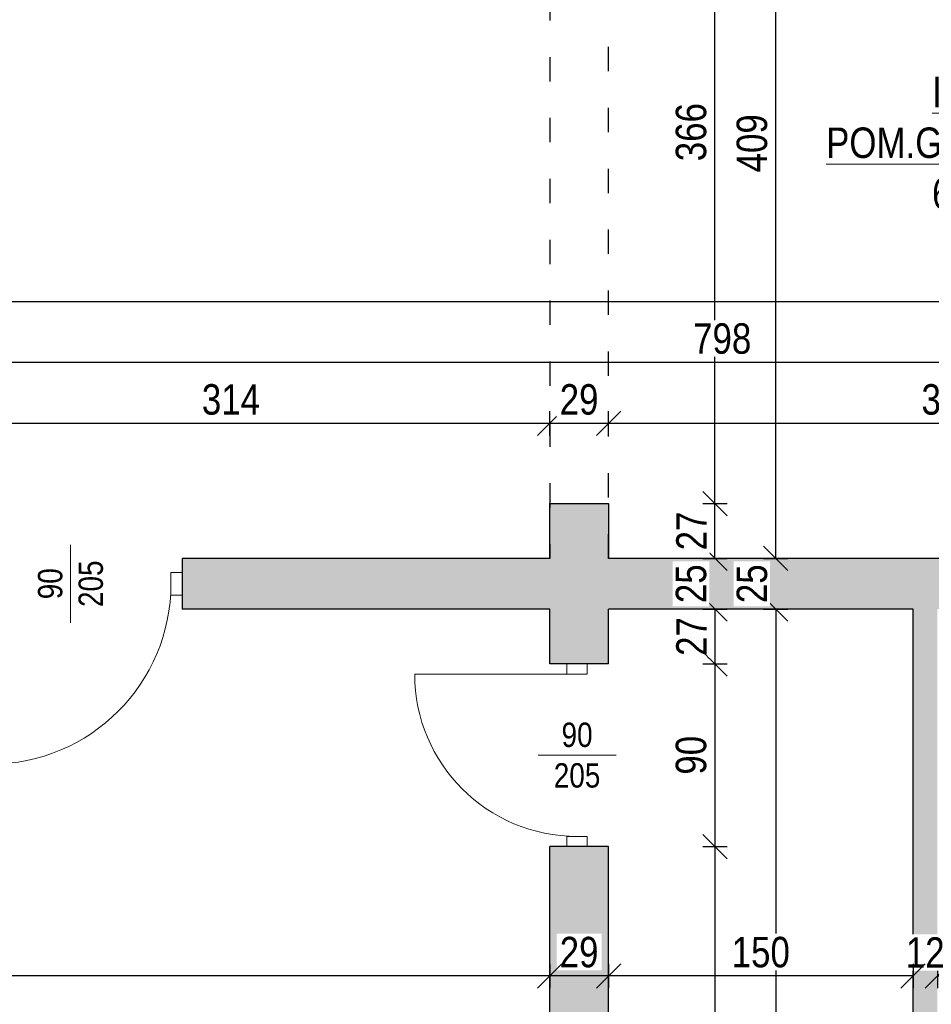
# Model space of a CAD drawing. Header units: millimetres. Extents: x 17147 to 52214, y -18116 to -4632.
# Tile 112 of 186: x 34657 to 35107, y -8692 to -8207. Entities that reach past the tile are written whole.
import ezdxf

# ---------------------------------------------------------------- set-up
doc = ezdxf.new("R2010")
doc.units = ezdxf.units.MM
doc.linetypes.add('ACAD_ISO03W100', pattern=[30, 12, -18])
doc.layers.get('Defpoints').update_dxf_attribs({"color": 6})
for name, color, linetype, lineweight in [('A-opis', 130, 'Continuous', 9), ('A-wymiar', 177, 'Continuous', 0), ('A_DRZWI-OKNA', 4, 'Continuous', 13), ('A_SCIANA_ISTN', 253, 'Continuous', 25)]:
    doc.layers.add(name, color=color, linetype=linetype, lineweight=lineweight)
doc.layers.add('S_KRESKOWANIE_SC_ISTN', color=7, linetype='Continuous', lineweight=0, true_color=0x878787)
doc.styles.get("Standard").update_dxf_attribs({"font": 'ARIALN.TTF'})
doc.styles.add('wymiary', font='ARIALN.TTF')
doc.dimstyles.new('anka', dxfattribs={"dimtxt": 15, "dimasz": 12, "dimexe": 6, "dimexo": 0.0625, "dimgap": 4, "dimtad": 1, "dimdec": 0, "dimzin": 0, "dimdsep": 46, "dimtxsty": 'wymiary', "dimblk": 'OBLIQUE', "dimcen": 0.09, "dimclrt": 7, "dimadec": 0, "dimazin": 0, "dimtfac": 1, "dimtdec": 0, "dimtix": 1, "dimtofl": 0, "dimtmove": 0, "dimatfit": 3, "dimldrblk": 'OBLIQUE', "dimfxl": 6, "dimfxlon": 1, "dimtfill": 1, "dimtolj": 1, "dimtzin": 0, "dimarcsym": 0})

# ---------------------------------------------------------------- blocks, each defined once
blk = doc.blocks.new('drzwi 800')
at = {"layer": 'A_DRZWI-OKNA'}
blk.add_line((110028.2, -38030.87), (110028.2, -37950.87), dxfattribs=at)
for points in [[(110023.2, -38035.87), (110028.2, -38035.87), (110028.2, -38025.87), (110023.2, -38025.87)], [(110108.2, -38035.87), (110113.2, -38035.87), (110113.2, -38025.87), (110108.2, -38025.87)]]:
    blk.add_lwpolyline(points, close=True, dxfattribs=at)
blk.add_arc((110028.2, -38030.87), 80, 0, 90, dxfattribs=at)
blk = doc.blocks.new('_OBLIQUE')
at = {"color": 0, "linetype": 'ByBlock'}
blk.add_line((-0.5, -0.5), (0.5, 0.5), dxfattribs=at)
blk = doc.blocks.new('*D133')
at = {"layer": 'A-wymiar', "color": 0, "lineweight": -2, "transparency": 16777216}
for p, q in [((34993.91, -8497.45), (35005.91, -8497.45)), ((34999.91, -8497.45), (34999.91, -8524.45)), ((34993.91, -8524.45), (35005.91, -8524.45))]:
    blk.add_line(p, q, dxfattribs=at)
at = {"layer": 'Defpoints', "color": 0, "transparency": 16777216}
for p in [(34970.56, -8497.45), (34970.56, -8524.45), (34999.91, -8524.45)]:
    blk.add_point(p, dxfattribs=at)
at = {"layer": 'A-wymiar', "color": 0, "lineweight": -2, "transparency": 16777216, "xscale": 12, "yscale": 12, "zscale": 12}
for p, rotation in [((34999.91, -8497.45), 90), ((34999.91, -8524.45), 270)]:
    blk.add_blockref('_OBLIQUE', p, dxfattribs=dict(at, rotation=rotation))
at = {"layer": 'A-wymiar', "color": 7, "transparency": 16777216, "insert": (34988.38, -8510.95), "char_height": 15, "attachment_point": 5, "rotation": 90, "style": 'wymiary', "bg_fill": 3, "box_fill_scale": 1.1, "bg_fill_color": 256, "bg_fill_true_color": 13158600, "bg_fill_transparency": 0}
blk.add_mtext('\\A1;27', dxfattribs=at)
blk = doc.blocks.new('*D134')
at = {"layer": 'A-wymiar', "color": 0, "lineweight": -2, "transparency": 16777216}
for p, q in [((34993.91, -8524.45), (35005.91, -8524.45)), ((34999.91, -8524.45), (34999.91, -8614.45)), ((34993.91, -8614.45), (35005.91, -8614.45))]:
    blk.add_line(p, q, dxfattribs=at)
at = {"layer": 'Defpoints', "color": 0, "transparency": 16777216}
for p in [(34970.56, -8524.45), (34970.56, -8614.45), (34999.91, -8614.45)]:
    blk.add_point(p, dxfattribs=at)
at = {"layer": 'A-wymiar', "color": 0, "lineweight": -2, "transparency": 16777216, "xscale": 12, "yscale": 12, "zscale": 12}
for p, rotation in [((34999.91, -8524.45), 90), ((34999.91, -8614.45), 270)]:
    blk.add_blockref('_OBLIQUE', p, dxfattribs=dict(at, rotation=rotation))
at = {"layer": 'A-wymiar', "color": 7, "transparency": 16777216, "insert": (34988.25, -8569.45), "char_height": 15, "attachment_point": 5, "rotation": 90, "style": 'wymiary', "bg_fill": 3, "box_fill_scale": 1.1, "bg_fill_color": 256, "bg_fill_true_color": 13158600, "bg_fill_transparency": 0}
blk.add_mtext('\\A1;90', dxfattribs=at)
blk = doc.blocks.new('*D135')
at = {"layer": 'A-wymiar', "color": 0, "lineweight": -2, "transparency": 16777216}
for p, q in [((34993.91, -8614.45), (35005.91, -8614.45)), ((34999.91, -8614.45), (34999.91, -8972.45)), ((34993.91, -8972.45), (35005.91, -8972.45))]:
    blk.add_line(p, q, dxfattribs=at)
at = {"layer": 'Defpoints', "color": 0, "transparency": 16777216}
for p in [(34970.56, -8614.45), (34970.56, -8972.45), (34999.91, -8972.45)]:
    blk.add_point(p, dxfattribs=at)
at = {"layer": 'A-wymiar', "color": 0, "lineweight": -2, "transparency": 16777216, "xscale": 12, "yscale": 12, "zscale": 12}
for p, rotation in [((34999.91, -8614.45), 90), ((34999.91, -8972.45), 270)]:
    blk.add_blockref('_OBLIQUE', p, dxfattribs=dict(at, rotation=rotation))
at = {"layer": 'A-wymiar', "color": 7, "transparency": 16777216, "insert": (34988.25, -8793.45), "char_height": 15, "attachment_point": 5, "rotation": 90, "style": 'wymiary', "bg_fill": 3, "box_fill_scale": 1.1, "bg_fill_color": 256, "bg_fill_true_color": 13158600, "bg_fill_transparency": 0}
blk.add_mtext('\\A1;358', dxfattribs=at)
blk = doc.blocks.new('*D332')
at = {"layer": 'A-wymiar', "color": 0, "lineweight": -2, "transparency": 16777216}
for p, q in [((35023.91, -8497.45), (35035.91, -8497.45)), ((35029.91, -8497.45), (35029.91, -8972.45)), ((35023.91, -8972.45), (35035.91, -8972.45))]:
    blk.add_line(p, q, dxfattribs=at)
at = {"layer": 'Defpoints', "color": 0, "transparency": 16777216}
for p in [(34947.54, -8497.45), (34947.54, -8972.45), (35029.91, -8972.45)]:
    blk.add_point(p, dxfattribs=at)
at = {"layer": 'A-wymiar', "color": 0, "lineweight": -2, "transparency": 16777216, "xscale": 12, "yscale": 12, "zscale": 12}
for p, rotation in [((35029.91, -8497.45), 90), ((35029.91, -8972.45), 270)]:
    blk.add_blockref('_OBLIQUE', p, dxfattribs=dict(at, rotation=rotation))
at = {"layer": 'A-wymiar', "color": 7, "transparency": 16777216, "insert": (35018.28, -8734.95), "char_height": 15, "attachment_point": 5, "rotation": 90, "style": 'wymiary', "bg_fill": 3, "box_fill_scale": 1.1, "bg_fill_color": 256, "bg_fill_true_color": 13158600, "bg_fill_transparency": 0}
blk.add_mtext('\\A1;475', dxfattribs=at)
blk = doc.blocks.new('*D337')
at = {"layer": 'A-wymiar', "color": 0, "lineweight": -2, "transparency": 16777216}
for p, q in [((34999.91, -8472.45), (34999.91, -8460.45)), ((34993.91, -8472.45), (35005.91, -8472.45)), ((34993.91, -8497.45), (35005.91, -8497.45)), ((34999.91, -8497.45), (34999.91, -8509.45))]:
    blk.add_line(p, q, dxfattribs=at)
at = {"layer": 'Defpoints', "color": 0, "transparency": 16777216}
for p in [(34947.54, -8472.45), (34999.91, -8472.45), (34970.56, -8497.45)]:
    blk.add_point(p, dxfattribs=at)
at = {"layer": 'A-wymiar', "color": 0, "lineweight": -2, "transparency": 16777216, "xscale": 12, "yscale": 12, "zscale": 12}
for p, rotation in [((34999.91, -8472.45), 270), ((34999.91, -8497.45), 90)]:
    blk.add_blockref('_OBLIQUE', p, dxfattribs=dict(at, rotation=rotation))
at = {"layer": 'A-wymiar', "color": 7, "transparency": 16777216, "insert": (34988.25, -8484.95), "char_height": 15, "attachment_point": 5, "rotation": 90, "style": 'wymiary', "bg_fill": 3, "box_fill_scale": 1.1, "bg_fill_color": 256, "bg_fill_true_color": 13158600, "bg_fill_transparency": 0}
blk.add_mtext('\\A1;25', dxfattribs=at)
blk = doc.blocks.new('*D338')
at = {"layer": 'A-wymiar', "color": 0, "lineweight": -2, "transparency": 16777216}
for p, q in [((34993.91, -8445.45), (35005.91, -8445.45)), ((34999.91, -8472.45), (34999.91, -8445.45)), ((34993.91, -8472.45), (35005.91, -8472.45))]:
    blk.add_line(p, q, dxfattribs=at)
at = {"layer": 'Defpoints', "color": 0, "transparency": 16777216}
for p in [(34947.54, -8445.45), (34999.91, -8445.45), (34947.54, -8472.45)]:
    blk.add_point(p, dxfattribs=at)
at = {"layer": 'A-wymiar', "color": 0, "lineweight": -2, "transparency": 16777216, "xscale": 12, "yscale": 12, "zscale": 12}
for p, rotation in [((34999.91, -8445.45), 90), ((34999.91, -8472.45), 270)]:
    blk.add_blockref('_OBLIQUE', p, dxfattribs=dict(at, rotation=rotation))
at = {"layer": 'A-wymiar', "color": 7, "transparency": 16777216, "insert": (34988.38, -8458.95), "char_height": 15, "attachment_point": 5, "rotation": 90, "style": 'wymiary', "bg_fill": 3, "box_fill_scale": 1.1, "bg_fill_color": 256, "bg_fill_true_color": 13158600, "bg_fill_transparency": 0}
blk.add_mtext('\\A1;27', dxfattribs=at)
blk = doc.blocks.new('*D339')
at = {"layer": 'A-wymiar', "color": 0, "lineweight": -2, "transparency": 16777216}
for p, q in [((34993.91, -8079.45), (35005.91, -8079.45)), ((34999.91, -8445.45), (34999.91, -8079.45)), ((34993.91, -8445.45), (35005.91, -8445.45))]:
    blk.add_line(p, q, dxfattribs=at)
at = {"layer": 'Defpoints', "color": 0, "transparency": 16777216}
for p in [(34947.54, -8079.45), (34999.91, -8079.45), (34947.54, -8445.45)]:
    blk.add_point(p, dxfattribs=at)
at = {"layer": 'A-wymiar', "color": 0, "lineweight": -2, "transparency": 16777216, "xscale": 12, "yscale": 12, "zscale": 12}
for p, rotation in [((34999.91, -8079.45), 90), ((34999.91, -8445.45), 270)]:
    blk.add_blockref('_OBLIQUE', p, dxfattribs=dict(at, rotation=rotation))
at = {"layer": 'A-wymiar', "color": 7, "transparency": 16777216, "insert": (34988.25, -8262.45), "char_height": 15, "attachment_point": 5, "rotation": 90, "style": 'wymiary', "bg_fill": 3, "box_fill_scale": 1.1, "bg_fill_color": 256, "bg_fill_true_color": 13158600, "bg_fill_transparency": 0}
blk.add_mtext('\\A1;366', dxfattribs=at)
blk = doc.blocks.new('*D345')
at = {"layer": 'A-wymiar', "color": 0, "lineweight": -2, "transparency": 16777216}
for p, q in [((35029.91, -8472.45), (35029.91, -8460.45)), ((35023.91, -8472.45), (35035.91, -8472.45)), ((35023.91, -8497.45), (35035.91, -8497.45)), ((35029.91, -8497.45), (35029.91, -8509.45))]:
    blk.add_line(p, q, dxfattribs=at)
at = {"layer": 'Defpoints', "color": 0, "transparency": 16777216}
for p in [(34947.54, -8472.45), (35029.91, -8472.45), (34947.54, -8497.45)]:
    blk.add_point(p, dxfattribs=at)
at = {"layer": 'A-wymiar', "color": 0, "lineweight": -2, "transparency": 16777216, "xscale": 12, "yscale": 12, "zscale": 12}
for p, rotation in [((35029.91, -8472.45), 270), ((35029.91, -8497.45), 90)]:
    blk.add_blockref('_OBLIQUE', p, dxfattribs=dict(at, rotation=rotation))
at = {"layer": 'A-wymiar', "color": 7, "transparency": 16777216, "insert": (35018.25, -8484.95), "char_height": 15, "attachment_point": 5, "rotation": 90, "style": 'wymiary', "bg_fill": 3, "box_fill_scale": 1.1, "bg_fill_color": 256, "bg_fill_true_color": 13158600, "bg_fill_transparency": 0}
blk.add_mtext('\\A1;25', dxfattribs=at)
blk = doc.blocks.new('*D137')
at = {"layer": 'A-wymiar', "color": 0, "lineweight": -2, "transparency": 16777216}
for p, q in [((35023.91, -8063.45), (35035.91, -8063.45)), ((35029.91, -8472.45), (35029.91, -8063.45)), ((35023.91, -8472.45), (35035.91, -8472.45))]:
    blk.add_line(p, q, dxfattribs=at)
at = {"layer": 'Defpoints', "color": 0, "transparency": 16777216}
for p in [(34947.54, -8063.45), (35029.91, -8063.45), (34947.54, -8472.45)]:
    blk.add_point(p, dxfattribs=at)
at = {"layer": 'A-wymiar', "color": 0, "lineweight": -2, "transparency": 16777216, "xscale": 12, "yscale": 12, "zscale": 12}
for p, rotation in [((35029.91, -8063.45), 90), ((35029.91, -8472.45), 270)]:
    blk.add_blockref('_OBLIQUE', p, dxfattribs=dict(at, rotation=rotation))
at = {"layer": 'A-wymiar', "color": 7, "transparency": 16777216, "insert": (35018.25, -8267.95), "char_height": 15, "attachment_point": 5, "rotation": 90, "style": 'wymiary', "bg_fill": 3, "box_fill_scale": 1.1, "bg_fill_color": 256, "bg_fill_true_color": 13158600, "bg_fill_transparency": 0}
blk.add_mtext('\\A1;409', dxfattribs=at)
blk = doc.blocks.new('*D352')
at = {"layer": 'A-wymiar', "color": 0, "lineweight": -2, "transparency": 16777216}
for p, q in [((34604.54, -8411.89), (34604.54, -8399.89)), ((34918.54, -8411.89), (34918.54, -8399.89)), ((34604.54, -8405.89), (34918.54, -8405.89))]:
    blk.add_line(p, q, dxfattribs=at)
at = {"layer": 'Defpoints', "color": 0, "transparency": 16777216}
for p in [(34918.54, -8405.89), (34918.54, -8445.45), (34604.54, -8472.45)]:
    blk.add_point(p, dxfattribs=at)
at = {"layer": 'A-wymiar', "color": 0, "lineweight": -2, "transparency": 16777216, "xscale": 12, "yscale": 12, "zscale": 12, "rotation": 180}
blk.add_blockref('_OBLIQUE', (34604.54, -8405.89), dxfattribs=at)
at = {"layer": 'A-wymiar', "color": 0, "lineweight": -2, "transparency": 16777216, "xscale": 12, "yscale": 12, "zscale": 12}
blk.add_blockref('_OBLIQUE', (34918.54, -8405.89), dxfattribs=at)
at = {"layer": 'A-wymiar', "color": 7, "transparency": 16777216, "insert": (34761.54, -8394.23), "char_height": 15, "attachment_point": 5, "style": 'wymiary', "bg_fill": 3, "box_fill_scale": 1.1, "bg_fill_color": 256, "bg_fill_true_color": 13158600, "bg_fill_transparency": 0}
blk.add_mtext('\\A1;314', dxfattribs=at)
blk = doc.blocks.new('*D353')
at = {"layer": 'A-wymiar', "color": 0, "lineweight": -2, "transparency": 16777216}
for p, q in [((34918.54, -8411.89), (34918.54, -8399.89)), ((34947.54, -8411.89), (34947.54, -8399.89)), ((34918.54, -8405.89), (34947.54, -8405.89))]:
    blk.add_line(p, q, dxfattribs=at)
at = {"layer": 'Defpoints', "color": 0, "transparency": 16777216}
for p in [(34947.54, -8405.89), (34918.54, -8445.45), (34947.54, -8445.45)]:
    blk.add_point(p, dxfattribs=at)
at = {"layer": 'A-wymiar', "color": 0, "lineweight": -2, "transparency": 16777216, "xscale": 12, "yscale": 12, "zscale": 12, "rotation": 180}
blk.add_blockref('_OBLIQUE', (34918.54, -8405.89), dxfattribs=at)
at = {"layer": 'A-wymiar', "color": 0, "lineweight": -2, "transparency": 16777216, "xscale": 12, "yscale": 12, "zscale": 12}
blk.add_blockref('_OBLIQUE', (34947.54, -8405.89), dxfattribs=at)
at = {"layer": 'A-wymiar', "color": 7, "transparency": 16777216, "insert": (34933.04, -8394.23), "char_height": 15, "attachment_point": 5, "style": 'wymiary', "bg_fill": 3, "box_fill_scale": 1.1, "bg_fill_color": 256, "bg_fill_true_color": 13158600, "bg_fill_transparency": 0}
blk.add_mtext('\\A1;29', dxfattribs=at)
blk = doc.blocks.new('*D354')
at = {"layer": 'A-wymiar', "color": 0, "lineweight": -2, "transparency": 16777216}
for p, q in [((34947.54, -8411.89), (34947.54, -8399.89)), ((35284.54, -8411.89), (35284.54, -8399.89)), ((34947.54, -8405.89), (35284.54, -8405.89))]:
    blk.add_line(p, q, dxfattribs=at)
at = {"layer": 'Defpoints', "color": 0, "transparency": 16777216}
for p in [(35284.54, -8405.89), (34947.54, -8445.45), (35284.54, -8472.45)]:
    blk.add_point(p, dxfattribs=at)
at = {"layer": 'A-wymiar', "color": 0, "lineweight": -2, "transparency": 16777216, "xscale": 12, "yscale": 12, "zscale": 12, "rotation": 180}
blk.add_blockref('_OBLIQUE', (34947.54, -8405.89), dxfattribs=at)
at = {"layer": 'A-wymiar', "color": 0, "lineweight": -2, "transparency": 16777216, "xscale": 12, "yscale": 12, "zscale": 12}
blk.add_blockref('_OBLIQUE', (35284.54, -8405.89), dxfattribs=at)
at = {"layer": 'A-wymiar', "color": 7, "transparency": 16777216, "insert": (35116.04, -8394.23), "char_height": 15, "attachment_point": 5, "style": 'wymiary', "bg_fill": 3, "box_fill_scale": 1.1, "bg_fill_color": 256, "bg_fill_true_color": 13158600, "bg_fill_transparency": 0}
blk.add_mtext('\\A1;337', dxfattribs=at)
blk = doc.blocks.new('*D144')
at = {"layer": 'A-wymiar', "color": 0, "lineweight": -2, "transparency": 16777216}
for p, q in [((34604.54, -8381.89), (34604.54, -8369.89)), ((35402.54, -8381.89), (35402.54, -8369.89)), ((35402.54, -8375.89), (34604.54, -8375.89))]:
    blk.add_line(p, q, dxfattribs=at)
at = {"layer": 'Defpoints', "color": 0, "transparency": 16777216}
for p in [(34604.54, -8375.89), (35402.54, -8428.45), (34604.54, -8472.45)]:
    blk.add_point(p, dxfattribs=at)
at = {"layer": 'A-wymiar', "color": 0, "lineweight": -2, "transparency": 16777216, "xscale": 12, "yscale": 12, "zscale": 12, "rotation": 180}
blk.add_blockref('_OBLIQUE', (34604.54, -8375.89), dxfattribs=at)
at = {"layer": 'A-wymiar', "color": 0, "lineweight": -2, "transparency": 16777216, "xscale": 12, "yscale": 12, "zscale": 12}
blk.add_blockref('_OBLIQUE', (35402.54, -8375.89), dxfattribs=at)
at = {"layer": 'A-wymiar', "color": 7, "transparency": 16777216, "insert": (35003.54, -8364.23), "char_height": 15, "attachment_point": 5, "style": 'wymiary', "bg_fill": 3, "box_fill_scale": 1.1, "bg_fill_color": 256, "bg_fill_true_color": 13158600, "bg_fill_transparency": 0}
blk.add_mtext('\\A1;798', dxfattribs=at)
blk = doc.blocks.new('*D147')
at = {"layer": 'A-wymiar', "color": 0, "lineweight": -2, "transparency": 16777216}
for p, q in [((34347.54, -8351.89), (34347.54, -8339.89)), ((36031.54, -8351.89), (36031.54, -8339.89)), ((34347.54, -8345.89), (36031.54, -8345.89))]:
    blk.add_line(p, q, dxfattribs=at)
at = {"layer": 'Defpoints', "color": 0, "transparency": 16777216}
for p in [(36031.54, -8345.89), (34347.54, -8375.89), (36031.54, -8375.89)]:
    blk.add_point(p, dxfattribs=at)
at = {"layer": 'A-wymiar', "color": 0, "lineweight": -2, "transparency": 16777216, "xscale": 12, "yscale": 12, "zscale": 12, "rotation": 180}
blk.add_blockref('_OBLIQUE', (34347.54, -8345.89), dxfattribs=at)
at = {"layer": 'A-wymiar', "color": 0, "lineweight": -2, "transparency": 16777216, "xscale": 12, "yscale": 12, "zscale": 12}
blk.add_blockref('_OBLIQUE', (36031.54, -8345.89), dxfattribs=at)
at = {"layer": 'A-wymiar', "color": 7, "transparency": 16777216, "insert": (35189.54, -8334.23), "char_height": 15, "attachment_point": 5, "style": 'wymiary', "bg_fill": 3, "box_fill_scale": 1.1, "bg_fill_color": 256, "bg_fill_true_color": 13158600, "bg_fill_transparency": 0}
blk.add_mtext('\\A1;1684', dxfattribs=at)
blk = doc.blocks.new('*D357')
at = {"layer": 'A-wymiar', "color": 0, "lineweight": -2, "transparency": 16777216}
for p, q in [((35109.54, -8672.19), (35109.54, -8684.19)), ((35402.54, -8672.19), (35402.54, -8684.19)), ((35402.54, -8678.19), (35109.54, -8678.19))]:
    blk.add_line(p, q, dxfattribs=at)
at = {"layer": 'Defpoints', "color": 0, "transparency": 16777216}
for p in [(35109.54, -8497.45), (35402.54, -8497.45), (35109.54, -8678.19)]:
    blk.add_point(p, dxfattribs=at)
at = {"layer": 'A-wymiar', "color": 0, "lineweight": -2, "transparency": 16777216, "xscale": 12, "yscale": 12, "zscale": 12, "rotation": 180}
blk.add_blockref('_OBLIQUE', (35109.54, -8678.19), dxfattribs=at)
at = {"layer": 'A-wymiar', "color": 0, "lineweight": -2, "transparency": 16777216, "xscale": 12, "yscale": 12, "zscale": 12}
blk.add_blockref('_OBLIQUE', (35402.54, -8678.19), dxfattribs=at)
at = {"layer": 'A-wymiar', "color": 7, "transparency": 16777216, "insert": (35256.04, -8666.53), "char_height": 15, "attachment_point": 5, "style": 'wymiary', "bg_fill": 3, "box_fill_scale": 1.1, "bg_fill_color": 256, "bg_fill_true_color": 13158600, "bg_fill_transparency": 0}
blk.add_mtext('\\A1;293', dxfattribs=at)
blk = doc.blocks.new('*D358')
at = {"layer": 'A-wymiar', "color": 0, "lineweight": -2, "transparency": 16777216}
for p, q in [((35097.54, -8672.19), (35097.54, -8684.19)), ((35109.54, -8672.19), (35109.54, -8684.19)), ((35097.54, -8678.19), (35085.54, -8678.19)), ((35109.54, -8678.19), (35121.54, -8678.19))]:
    blk.add_line(p, q, dxfattribs=at)
at = {"layer": 'Defpoints', "color": 0, "transparency": 16777216}
for p in [(35097.54, -8497.45), (35109.54, -8497.45), (35097.54, -8678.19)]:
    blk.add_point(p, dxfattribs=at)
at = {"layer": 'A-wymiar', "color": 0, "lineweight": -2, "transparency": 16777216, "xscale": 12, "yscale": 12, "zscale": 12}
blk.add_blockref('_OBLIQUE', (35097.54, -8678.19), dxfattribs=at)
at = {"layer": 'A-wymiar', "color": 0, "lineweight": -2, "transparency": 16777216, "xscale": 12, "yscale": 12, "zscale": 12, "rotation": 180}
blk.add_blockref('_OBLIQUE', (35109.54, -8678.19), dxfattribs=at)
at = {"layer": 'A-wymiar', "color": 7, "transparency": 16777216, "insert": (35103.54, -8666.66), "char_height": 15, "attachment_point": 5, "style": 'wymiary', "bg_fill": 3, "box_fill_scale": 1.1, "bg_fill_color": 256, "bg_fill_true_color": 13158600, "bg_fill_transparency": 0}
blk.add_mtext('\\A1;12', dxfattribs=at)
blk = doc.blocks.new('*D359')
at = {"layer": 'A-wymiar', "color": 0, "lineweight": -2, "transparency": 16777216}
for p, q in [((34947.54, -8672.19), (34947.54, -8684.19)), ((35097.54, -8672.19), (35097.54, -8684.19)), ((35097.54, -8678.19), (34947.54, -8678.19))]:
    blk.add_line(p, q, dxfattribs=at)
at = {"layer": 'Defpoints', "color": 0, "transparency": 16777216}
for p in [(34947.54, -8497.45), (35097.54, -8497.45), (34947.54, -8678.19)]:
    blk.add_point(p, dxfattribs=at)
at = {"layer": 'A-wymiar', "color": 0, "lineweight": -2, "transparency": 16777216, "xscale": 12, "yscale": 12, "zscale": 12, "rotation": 180}
blk.add_blockref('_OBLIQUE', (34947.54, -8678.19), dxfattribs=at)
at = {"layer": 'A-wymiar', "color": 0, "lineweight": -2, "transparency": 16777216, "xscale": 12, "yscale": 12, "zscale": 12}
blk.add_blockref('_OBLIQUE', (35097.54, -8678.19), dxfattribs=at)
at = {"layer": 'A-wymiar', "color": 7, "transparency": 16777216, "insert": (35022.54, -8666.53), "char_height": 15, "attachment_point": 5, "style": 'wymiary', "bg_fill": 3, "box_fill_scale": 1.1, "bg_fill_color": 256, "bg_fill_true_color": 13158600, "bg_fill_transparency": 0}
blk.add_mtext('\\A1;150', dxfattribs=at)
blk = doc.blocks.new('*D360')
at = {"layer": 'A-wymiar', "color": 0, "lineweight": -2, "transparency": 16777216}
for p, q in [((34918.54, -8672.19), (34918.54, -8684.19)), ((34947.54, -8672.19), (34947.54, -8684.19)), ((34947.54, -8678.19), (34918.54, -8678.19))]:
    blk.add_line(p, q, dxfattribs=at)
at = {"layer": 'Defpoints', "color": 0, "transparency": 16777216}
for p in [(34947.54, -8497.45), (34918.54, -8524.45), (34918.54, -8678.19)]:
    blk.add_point(p, dxfattribs=at)
at = {"layer": 'A-wymiar', "color": 0, "lineweight": -2, "transparency": 16777216, "xscale": 12, "yscale": 12, "zscale": 12, "rotation": 180}
blk.add_blockref('_OBLIQUE', (34918.54, -8678.19), dxfattribs=at)
at = {"layer": 'A-wymiar', "color": 0, "lineweight": -2, "transparency": 16777216, "xscale": 12, "yscale": 12, "zscale": 12}
blk.add_blockref('_OBLIQUE', (34947.54, -8678.19), dxfattribs=at)
at = {"layer": 'A-wymiar', "color": 7, "transparency": 16777216, "insert": (34933.04, -8666.53), "char_height": 15, "attachment_point": 5, "style": 'wymiary', "bg_fill": 3, "box_fill_scale": 1.1, "bg_fill_color": 256, "bg_fill_true_color": 13158600, "bg_fill_transparency": 0}
blk.add_mtext('\\A1;29', dxfattribs=at)
blk = doc.blocks.new('*D361')
at = {"layer": 'A-wymiar', "color": 0, "lineweight": -2, "transparency": 16777216}
for p, q in [((34347.54, -8672.19), (34347.54, -8684.19)), ((34918.54, -8672.19), (34918.54, -8684.19)), ((34918.54, -8678.19), (34347.54, -8678.19))]:
    blk.add_line(p, q, dxfattribs=at)
at = {"layer": 'Defpoints', "color": 0, "transparency": 16777216}
for p in [(34918.54, -8524.45), (34347.54, -8572.45), (34347.54, -8678.19)]:
    blk.add_point(p, dxfattribs=at)
at = {"layer": 'A-wymiar', "color": 0, "lineweight": -2, "transparency": 16777216, "xscale": 12, "yscale": 12, "zscale": 12, "rotation": 180}
blk.add_blockref('_OBLIQUE', (34347.54, -8678.19), dxfattribs=at)
at = {"layer": 'A-wymiar', "color": 0, "lineweight": -2, "transparency": 16777216, "xscale": 12, "yscale": 12, "zscale": 12}
blk.add_blockref('_OBLIQUE', (34918.54, -8678.19), dxfattribs=at)
at = {"layer": 'A-wymiar', "color": 7, "transparency": 16777216, "insert": (34633.04, -8666.53), "char_height": 15, "attachment_point": 5, "style": 'wymiary', "bg_fill": 3, "box_fill_scale": 1.1, "bg_fill_color": 256, "bg_fill_true_color": 13158600, "bg_fill_transparency": 0}
blk.add_mtext('\\A1;571', dxfattribs=at)

msp = doc.modelspace()

# ---------------------------------------------------------------- hatches: boundary and pattern name
at = {"layer": 'S_KRESKOWANIE_SC_ISTN', "transparency": 33554559}
h = msp.add_hatch(color=256, dxfattribs=at)
h.dxf.hatch_style = 1
h.paths.add_polyline_path([(34737.54, -8472.45), (34737.54, -8497.45), (34918.54, -8497.45), (34918.54, -8524.45), (34947.54, -8524.45), (34947.54, -8497.45), (35097.54, -8497.45), (35097.54, -8622.43), (35109.54, -8619.7), (35109.54, -8497.45), (35284.54, -8497.45), (35284.54, -8472.45), (34947.54, -8472.45), (34947.54, -8445.45), (34918.54, -8445.45), (34918.54, -8472.45)])
h.paths.add_polyline_path([(34637.54, -8497.45), (34637.54, -8472.45), (34604.54, -8472.45), (34604.54, -8354.89), (34591.54, -8365.51), (34591.54, -8472.45), (34518.54, -8472.45), (34518.54, -8497.45)])
h = msp.add_hatch(color=256, dxfattribs=at)
h.dxf.hatch_style = 1
h.paths.add_polyline_path([(35162.54, -8887.45), (35109.54, -8887.45), (35109.54, -8738.45), (35255.88, -8738.45), (35255.88, -8745.45), (35402.54, -8745.45), (35402.54, -8887.45), (35264.54, -8887.45), (35264.54, -8899.45), (35402.54, -8899.45), (35402.54, -8929.45), (35440.54, -8929.45), (35440.54, -8733.45), (35402.54, -8733.45), (35267.88, -8733.45), (35267.88, -8726.45), (35109.54, -8726.45), (35109.54, -8619.7), (35097.54, -8622.43), (35097.54, -8887.45), (35097.54, -8972.45), (34947.54, -8972.45), (34947.54, -8614.45), (34918.54, -8614.45), (34918.54, -8984.45), (34947.54, -8984.45), (35097.54, -8984.45), (35097.54, -9325.45), (34947.54, -9325.45), (34947.54, -9124.45), (35011.54, -9124.45), (35011.54, -9109.45), (34947.54, -9109.45), (34947.54, -9074.45), (34918.54, -9074.45), (34918.54, -9325.45), (34762.54, -9325.45), (34347.54, -9325.45), (34347.54, -9205.45), (34347.54, -9175.45), (34309.54, -9175.45), (34309.54, -9337.45), (34918.54, -9337.45), (35097.54, -9337.45), (35440.54, -9337.45), (35440.54, -9248.45), (35402.54, -9248.45), (35402.54, -9325.45), (35109.54, -9325.45), (35109.54, -8899.45), (35162.54, -8899.45)])

# ---------------------------------------------------------------- linework, layer by layer
at = {"layer": 'A_SCIANA_ISTN', "linetype": 'ACAD_ISO03W100'}
for points in [[(34918.54, -8075.45), (34918.54, -8472.45)], [(34947.54, -8472.45), (34947.54, -8075.45)]]:
    msp.add_lwpolyline(points, dxfattribs=at)
at = {"layer": 'A_SCIANA_ISTN'}
for points in [[(34918.54, -8472.45), (34918.54, -8445.45), (34947.54, -8445.45), (34947.54, -8472.45)], [(34918.54, -8472.45), (34737.54, -8472.45)], [(35284.54, -8472.45), (34947.54, -8472.45)], [(34918.54, -8497.45), (34737.54, -8497.45)], [(34918.54, -8524.45), (34918.54, -8497.45)], [(34947.54, -8524.45), (34947.54, -8497.45)], [(35097.54, -8497.45), (34947.54, -8497.45)], [(35097.54, -8887.45), (35097.54, -8497.45)], [(34947.54, -8524.45), (34918.54, -8524.45)], [(34918.54, -8984.45), (34918.54, -8614.45)], [(34947.54, -8614.45), (34918.54, -8614.45)], [(34947.54, -8972.45), (34947.54, -8614.45)]]:
    msp.add_lwpolyline(points, dxfattribs=at)

# ---------------------------------------------------------------- block references
at = {"layer": 'A_SCIANA_ISTN', "xscale": -1, "rotation": 90}
msp.add_blockref('drzwi 800', (-3098.83, 101498.75), dxfattribs=at)

# ---------------------------------------------------------------- texts
at = {"layer": 'A-opis', "color": 156, "true_color": 0x0f468a, "char_height": 15, "attachment_point": 1, "style": 'wymiary'}
for s, insert in [('\\pi84.53;{\\LISTNIEJĄCE\\P\\pi82.719;POM. GOSP.\\P\\pi104.25;}9,68 m²', (34322.1, -8216.65)), ('\\pi84.53;{\\LISTNIEJĄCE\\P\\pi32.321;POM.GOSP. GARAŻOWE\\P\\pi99.438;}60,97 m²', (35022.39, -8235.16))]:
    msp.add_mtext_dynamic_manual_height_columns(s, width=265.7918, gutter_width=12.5, heights=[0], dxfattribs=dict(at, insert=insert))

# ---------------------------------------------------------------- next in the draw order: dimensions: what is measured, and where the dimension line sits
at = {"layer": 'A-wymiar'}
dim = msp.add_linear_dim(base=(34918.54, -8405.89), p1=(34604.54, -8472.45), p2=(34918.54, -8445.45), dimstyle='anka', override={"dimtmove": 1}, dxfattribs=at)
dim.commit()
dim.dimension.update_dxf_attribs({"geometry": '*D352', "text_midpoint": (34761.54, -8394.23)})
dim = msp.add_linear_dim(base=(34999.91, -8524.45), p1=(34970.56, -8497.45), p2=(34970.56, -8524.45), angle=90, dimstyle='anka', dxfattribs=at)
dim.commit()
dim.dimension.update_dxf_attribs({"geometry": '*D133', "text_midpoint": (34988.38, -8510.95)})
dim = msp.add_linear_dim(base=(35109.54, -8678.19), p1=(35402.54, -8497.45), p2=(35109.54, -8497.45), dimstyle='anka', dxfattribs=at)
dim.commit()
dim.dimension.update_dxf_attribs({"geometry": '*D357', "text_midpoint": (35256.04, -8666.53)})

# ---------------------------------------------------------------- next in the draw order: dimensions: what is measured, and where the dimension line sits
dim = msp.add_linear_dim(base=(35097.54, -8678.19), p1=(35109.54, -8497.45), p2=(35097.54, -8497.45), dimstyle='anka', override={"dimtmove": 1}, dxfattribs=at)
dim.commit()
dim.dimension.update_dxf_attribs({"geometry": '*D358', "text_midpoint": (35103.54, -8666.66)})
dim = msp.add_linear_dim(base=(34999.91, -8614.45), p1=(34970.56, -8524.45), p2=(34970.56, -8614.45), angle=90, dimstyle='anka', override={"dimtmove": 1}, dxfattribs=at)
dim.commit()
dim.dimension.update_dxf_attribs({"geometry": '*D134', "text_midpoint": (34988.25, -8569.45)})

# ---------------------------------------------------------------- next in the draw order: dimensions: what is measured, and where the dimension line sits
dim = msp.add_linear_dim(base=(34999.91, -8972.45), p1=(34970.56, -8614.45), p2=(34970.56, -8972.45), angle=90, dimstyle='anka', override={"dimtmove": 1}, dxfattribs=at)
dim.commit()
dim.dimension.update_dxf_attribs({"geometry": '*D135', "text_midpoint": (34988.25, -8793.45)})

# ---------------------------------------------------------------- next in the draw order: dimensions: what is measured, and where the dimension line sits
dim = msp.add_linear_dim(base=(35029.91, -8972.45), p1=(34947.54, -8497.45), p2=(34947.54, -8972.45), angle=90, dimstyle='anka', dxfattribs=at)
dim.commit()
dim.dimension.update_dxf_attribs({"geometry": '*D332', "text_midpoint": (35018.28, -8734.95)})

# ---------------------------------------------------------------- next in the draw order: dimensions: what is measured, and where the dimension line sits
dim = msp.add_linear_dim(base=(34999.91, -8472.45), p1=(34970.56, -8497.45), p2=(34947.54, -8472.45), angle=90, dimstyle='anka', override={"dimtmove": 1}, dxfattribs=at)
dim.commit()
dim.dimension.update_dxf_attribs({"geometry": '*D337', "text_midpoint": (34988.25, -8484.95)})

# ---------------------------------------------------------------- next in the draw order: dimensions: what is measured, and where the dimension line sits
dim = msp.add_linear_dim(base=(34999.91, -8445.45), p1=(34947.54, -8472.45), p2=(34947.54, -8445.45), angle=90, dimstyle='anka', override={"dimtmove": 1}, dxfattribs=at)
dim.commit()
dim.dimension.update_dxf_attribs({"geometry": '*D338', "text_midpoint": (34988.38, -8458.95)})

# ---------------------------------------------------------------- next in the draw order: dimensions: what is measured, and where the dimension line sits
for base, p1, p2, picture, middle in [((34999.91, -8079.45), (34947.54, -8445.45), (34947.54, -8079.45), '*D339', (34988.25, -8262.45)), ((35029.91, -8472.45), (34947.54, -8497.45), (34947.54, -8472.45), '*D345', (35018.25, -8484.95))]:
    dim = msp.add_linear_dim(base=base, p1=p1, p2=p2, angle=90, dimstyle='anka', override={"dimtmove": 1}, dxfattribs=at)
    dim.commit()
    dim.dimension.update_dxf_attribs({"geometry": picture, "text_midpoint": middle})

# ---------------------------------------------------------------- next in the draw order: dimensions: what is measured, and where the dimension line sits
dim = msp.add_linear_dim(base=(35029.91, -8063.45), p1=(34947.54, -8472.45), p2=(34947.54, -8063.45), angle=90, dimstyle='anka', override={"dimtmove": 1}, dxfattribs=at)
dim.commit()
dim.dimension.update_dxf_attribs({"geometry": '*D137', "text_midpoint": (35018.25, -8267.95)})
dim = msp.add_linear_dim(base=(34947.54, -8678.19), p1=(35097.54, -8497.45), p2=(34947.54, -8497.45), dimstyle='anka', override={"dimtmove": 1}, dxfattribs=at)
dim.commit()
dim.dimension.update_dxf_attribs({"geometry": '*D359', "text_midpoint": (35022.54, -8666.53)})

# ---------------------------------------------------------------- next in the draw order: dimensions: what is measured, and where the dimension line sits
for base, p1, p2, picture, middle in [((34947.54, -8405.89), (34918.54, -8445.45), (34947.54, -8445.45), '*D353', (34933.04, -8394.23)), ((34918.54, -8678.19), (34947.54, -8497.45), (34918.54, -8524.45), '*D360', (34933.04, -8666.53))]:
    dim = msp.add_linear_dim(base=base, p1=p1, p2=p2, dimstyle='anka', override={"dimtmove": 1}, dxfattribs=at)
    dim.commit()
    dim.dimension.update_dxf_attribs({"geometry": picture, "text_midpoint": middle})

# ---------------------------------------------------------------- next in the draw order: dimensions: what is measured, and where the dimension line sits
for base, p1, p2, picture, middle in [((35284.54, -8405.89), (34947.54, -8445.45), (35284.54, -8472.45), '*D354', (35116.04, -8394.23)), ((34347.54, -8678.19), (34918.54, -8524.45), (34347.54, -8572.45), '*D361', (34633.04, -8666.53))]:
    dim = msp.add_linear_dim(base=base, p1=p1, p2=p2, dimstyle='anka', override={"dimtmove": 1}, dxfattribs=at)
    dim.commit()
    dim.dimension.update_dxf_attribs({"geometry": picture, "text_midpoint": middle})

# ---------------------------------------------------------------- next in the draw order: linework, layer by layer
at = {"layer": 'A-opis'}
msp.add_lwpolyline([(34912.79, -8569.45), (34951.29, -8569.45)], dxfattribs=at)

# ---------------------------------------------------------------- next in the draw order: block references
at = {"layer": 'A_SCIANA_ISTN', "xscale": -1.111111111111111, "yscale": 1.111111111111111, "zscale": 1.111111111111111, "rotation": 180}
msp.add_blockref('drzwi 800', (-87610.45, -50741.47), dxfattribs=at)

# ---------------------------------------------------------------- next in the draw order: texts
at = {"layer": 'A-opis', "insert": (34932.04, -8569.45), "char_height": 12, "attachment_point": 5}
msp.add_mtext_dynamic_manual_height_columns('90\\P205', width=9.3113, gutter_width=60, heights=[0], dxfattribs=at)

# ---------------------------------------------------------------- next in the draw order: dimensions: what is measured, and where the dimension line sits
at = {"layer": 'A-wymiar'}
dim = msp.add_linear_dim(base=(34604.54, -8375.89), p1=(35402.54, -8428.45), p2=(34604.54, -8472.45), dimstyle='anka', override={"dimtmove": 1}, dxfattribs=at)
dim.commit()
dim.dimension.update_dxf_attribs({"geometry": '*D144', "text_midpoint": (35003.54, -8364.23)})

# ---------------------------------------------------------------- next in the draw order: linework, layer by layer
at = {"layer": 'A-opis'}
msp.add_lwpolyline([(34682.54, -8504.2), (34682.54, -8465.7)], dxfattribs=at)
at = {"layer": 'A_SCIANA_ISTN'}
msp.add_lwpolyline([(34737.54, -8472.45), (34737.54, -8497.45)], dxfattribs=at)

# ---------------------------------------------------------------- next in the draw order: texts
at = {"layer": 'A-opis', "insert": (34682.54, -8484.95), "char_height": 12, "attachment_point": 5, "rotation": 90}
msp.add_mtext_dynamic_manual_height_columns('90\\P205', width=9.3113, gutter_width=60, heights=[0], dxfattribs=at)

# ---------------------------------------------------------------- next in the draw order: dimensions: what is measured, and where the dimension line sits
at = {"layer": 'A-wymiar'}
dim = msp.add_linear_dim(base=(36031.54, -8345.89), p1=(34347.54, -8375.89), p2=(36031.54, -8375.89), dimstyle='anka', dxfattribs=at)
dim.commit()
dim.dimension.update_dxf_attribs({"geometry": '*D147', "text_midpoint": (35189.54, -8334.23)})

doc.saveas('drawing.dxf')
